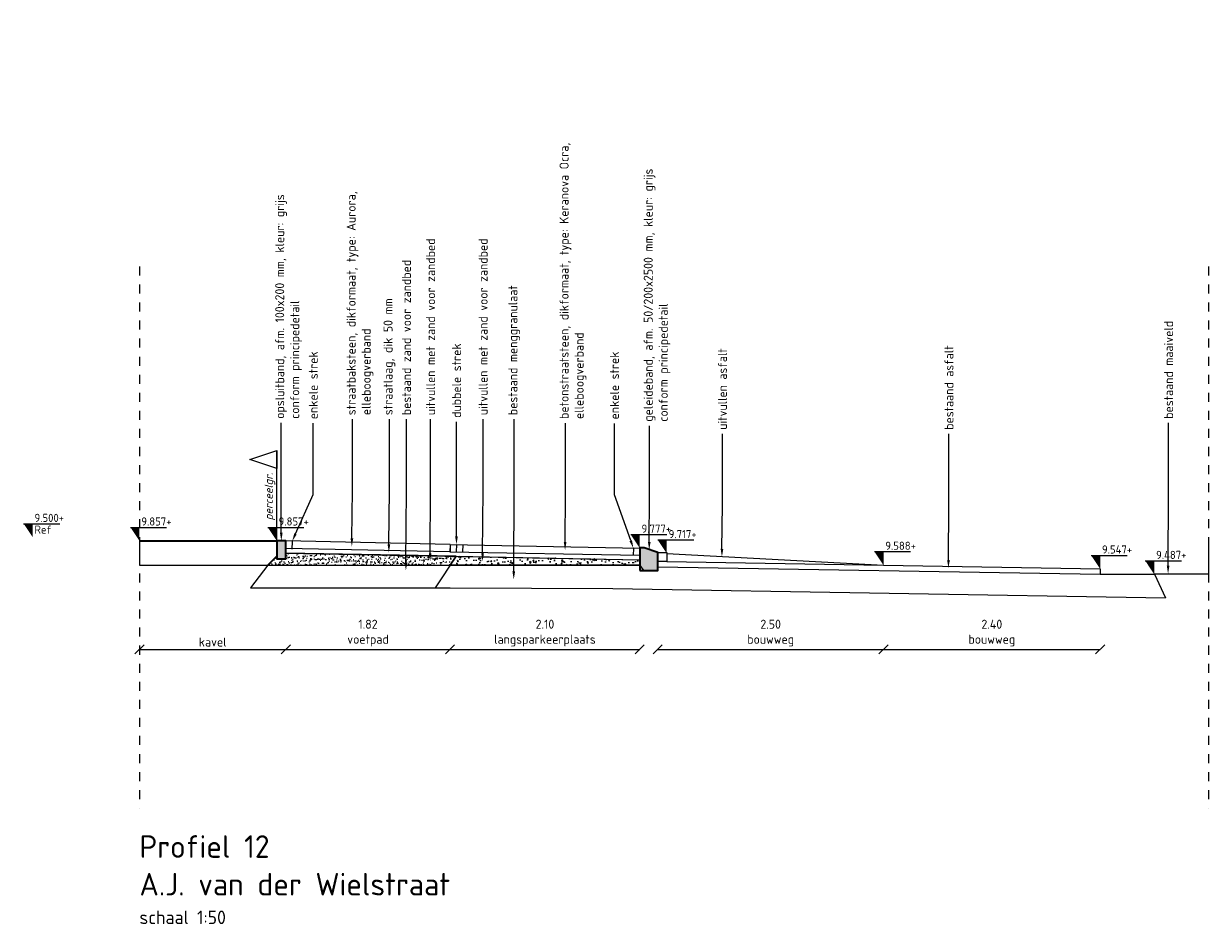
# Model space of a CAD drawing. Header units: metres. Extents: x 133 to 690, y 59 to 257.
# Tile 80 of 84: x 671 to 684, y 87 to 97. Entities that reach past the tile are written whole.
import ezdxf
from ezdxf import colors
from ezdxf.entities.mleader import LeaderData, LeaderLine
from ezdxf.math import Vec2, Vec3

# ---------------------------------------------------------------- set-up
doc = ezdxf.new("R2010")
doc.units = ezdxf.units.M
doc.header["$LTSCALE"] = 0.05
doc.linetypes.add('HIDDEN', pattern=[9.525, 6.35, -3.175])
doc.linetypes.add('XX-AFBREEK', pattern=[7, 4, -1, 1, -1])
doc.layers.add('B-WE-GW-BESTAAND-MAAIVELD-GD', color=253, linetype='GW-MAAIVELD')
doc.layers.add('TM00_MAATVOERING', color=1, linetype='Continuous')
for name, color, linetype, lineweight in [('B-WE-VH-VERHARDING_FUNDERING-G', 253, 'Continuous', 18), ('N-WE-GW-GROND_ZAND-AD-20', 11, 'Continuous', 18), ('N-WE-GW-MAAIVELD-GD', 90, 'HIDDEN', 35), ('N-WE-KG-GRENS-GD', 150, 'Continuous', 15), ('N-WE-KG-GRENS_PERCEEL-T18', 10, 'Continuous', 18), ('N-WE-VH-KANTOPSLUITING-A', 253, 'Continuous', 35), ('N-WE-VH-KANTOPSLUITING-G', 3, 'Continuous', 35), ('N-WE-VH-VERHARDING_ASFALT-GD', 1, 'Continuous', 15), ('N-WE-VH-VERHARDING_BETONSTRAATSTEEN-GD', 2, 'Continuous', 25), ('N-WE-VH-VERHARDING_FUNDERING-AD-20', 10, 'Continuous', 18), ('N-WE-VH-VERHARDING_FUNDERING-GD', 1, 'Continuous', 15), ('N-WE-VH-VERHARDING_STRAATBAKSTEEN-G', 252, 'Continuous', 35), ('N-WE-VH-VERHARDING_STRAATBAKSTEEN-GD', 2, 'Continuous', 25), ('X-XX-AL-AANPIJLING-T18', 10, 'Continuous', 15), ('X-XX-AL-AFBREEKLIJN-G', 7, 'XX-AFBREEK', 20), ('X-XX-AL-PEILMAAT-SD', 7, 'Continuous', 25), ('X-XX-AL-T18', 10, 'Continuous', 15)]:
    doc.layers.add(name, color=color, linetype=linetype, lineweight=lineweight)
doc.layers.add('TL00_HULPLAAG', color=211, linetype='Continuous', plot=False)
doc.styles.add('NLCS-ISO', font='NLCS-ISO.ttf')
doc.styles.add('NLCS-ISO-M50-T18', font='NLCS-ISO.ttf', dxfattribs={"height": 0.09})
doc.styles.add('NLCS-ISO-M50-T18_CURSIEF', font='NLCS-ISO.ttf', dxfattribs={"oblique": 15, "height": 0.09})
doc.styles.add('NLCS-ISO-M50-T25', font='NLCS-ISO.ttf', dxfattribs={"height": 0.125})
doc.linetypes.add('GW-MAAIVELD', pattern='A,12,[40,NLCS.SHX,S=1,R=0,X=0,Y=-0.5],12', length=24)
doc.dimstyles.new('NLCS RODOR-DIM-050', dxfattribs={"dimscale": 0.05, "dimtxt": 2, "dimasz": 2, "dimexe": 1.25, "dimexo": 0.625, "dimtad": 1, "dimzin": 1, "dimdsep": 46, "dimtxsty": 'NLCS-ISO', "dimblk": 'OBLIQUE', "dimcen": 0, "dimse1": 1, "dimse2": 1, "dimclrd": 256, "dimclre": 1, "dimclrt": 256, "dimadec": 0, "dimazin": 0, "dimtfac": 1, "dimtmove": 2, "dimatfit": 3, "dimfxl": 1, "dimtolj": 1, "dimtzin": 0, "dimlwd": -1, "dimlwe": -1, "dimarcsym": 0})

# ---------------------------------------------------------------- blocks, each defined once
blk = doc.blocks.new('SAL-PEILMAAT_INFRACAD_R01-SOD')
blk.add_line((-2, 3), (6, 3))
blk.add_solid([(-2, 3), (0, 3), (0, 0)])
at = {"style": 'NLCS-ISO'}
for tag, p in [('...', (0.4, 3.4)), ('REF', (0.4, 0.8))]:
    blk.add_attdef(tag, p, '', height=1.8, dxfattribs=at)
blk = doc.blocks.new('Opsluitband 10x20')
at = {"layer": 'N-WE-VH-KANTOPSLUITING-A'}
h = blk.add_hatch(color=253, dxfattribs=at)
h.dxf.hatch_style = 1
h.paths.add_polyline_path([(0, -0.2), (0, 0), (0.1, 0), (0.1, -0.2)])
at = {"layer": 'N-WE-VH-KANTOPSLUITING-G', "flags": 128}
blk.add_lwpolyline([(0, -0.2), (0, 0), (0.1, 0), (0.1, -0.2)], close=True, dxfattribs=at)
blk = doc.blocks.new('Geleideband 5 20x25')
at = {"layer": 'N-WE-VH-KANTOPSLUITING-A'}
h = blk.add_hatch(color=253, dxfattribs=at)
h.dxf.hatch_style = 1
h.paths.add_polyline_path([(0.2, -0.2), (0, -0.2), (0, 0), (0.15, 0.05), (0.2, 0.05)])
at = {"layer": 'N-WE-VH-KANTOPSLUITING-G', "flags": 128}
blk.add_lwpolyline([(0.2, -0.2), (0, -0.2), (0, 0), (0.15, 0.05), (0.2, 0.05)], close=True, dxfattribs=at)
blk = doc.blocks.new('SAL-PEILMAAT_INFRACAD_H01-SOD')
blk.add_line((-2, 3), (6, 3))
blk.add_solid([(-2, 3), (0, 3), (0, 0)])
at = {"style": 'NLCS-ISO'}
blk.add_attdef('...', (0.4, 3.4), '', height=1.8, dxfattribs=at)
blk = doc.blocks.new('_Oblique')
at = {"color": 0, "linetype": 'ByBlock', "lineweight": -2}
blk.add_line((-0.5, -0.5), (0.5, 0.5), dxfattribs=at)
blk = doc.blocks.new('*D158')
at = {"layer": 'Defpoints', "color": 0, "transparency": 16777216}
for p in [(673.441, 91.714), (675.261, 91.673), (675.261, 90.513)]:
    blk.add_point(p, dxfattribs=at)
at = {"layer": 'TM00_MAATVOERING', "transparency": 16777216}
blk.add_line((673.441, 90.513), (675.261, 90.513), dxfattribs=at)
at = {"layer": 'TM00_MAATVOERING', "transparency": 16777216, "xscale": 0.1, "yscale": 0.1, "zscale": 0.1, "rotation": 180}
blk.add_blockref('_Oblique', (673.441, 90.513), dxfattribs=at)
at = {"layer": 'TM00_MAATVOERING', "transparency": 16777216, "xscale": 0.1, "yscale": 0.1, "zscale": 0.1}
blk.add_blockref('_Oblique', (675.261, 90.513), dxfattribs=at)
at = {"layer": 'TM00_MAATVOERING', "transparency": 16777216, "insert": (674.351, 90.693), "char_height": 0.1, "attachment_point": 5, "style": 'NLCS-ISO'}
blk.add_mtext('\\A1;1.82\\Pvoetpad', dxfattribs=at)
blk = doc.blocks.new('*D159')
at = {"layer": 'Defpoints', "color": 0, "transparency": 16777216}
for p in [(675.261, 91.674), (677.361, 91.636), (677.361, 90.513)]:
    blk.add_point(p, dxfattribs=at)
at = {"layer": 'TM00_MAATVOERING', "transparency": 16777216}
blk.add_line((675.261, 90.513), (677.361, 90.513), dxfattribs=at)
at = {"layer": 'TM00_MAATVOERING', "transparency": 16777216, "xscale": 0.1, "yscale": 0.1, "zscale": 0.1, "rotation": 180}
blk.add_blockref('_Oblique', (675.261, 90.513), dxfattribs=at)
at = {"layer": 'TM00_MAATVOERING', "transparency": 16777216, "xscale": 0.1, "yscale": 0.1, "zscale": 0.1}
blk.add_blockref('_Oblique', (677.361, 90.513), dxfattribs=at)
at = {"layer": 'TM00_MAATVOERING', "transparency": 16777216, "insert": (676.311, 90.693), "char_height": 0.1, "attachment_point": 5, "style": 'NLCS-ISO'}
blk.add_mtext('\\A1;2.10\\Plangsparkeerplaats', dxfattribs=at)
blk = doc.blocks.new('*D160')
at = {"layer": 'Defpoints', "color": 0, "transparency": 16777216}
for p in [(677.561, 91.586), (680.061, 91.445), (680.061, 90.513)]:
    blk.add_point(p, dxfattribs=at)
at = {"layer": 'TM00_MAATVOERING', "transparency": 16777216}
blk.add_line((677.561, 90.513), (680.061, 90.513), dxfattribs=at)
at = {"layer": 'TM00_MAATVOERING', "transparency": 16777216, "xscale": 0.1, "yscale": 0.1, "zscale": 0.1, "rotation": 180}
blk.add_blockref('_Oblique', (677.561, 90.513), dxfattribs=at)
at = {"layer": 'TM00_MAATVOERING', "transparency": 16777216, "xscale": 0.1, "yscale": 0.1, "zscale": 0.1}
blk.add_blockref('_Oblique', (680.061, 90.513), dxfattribs=at)
at = {"layer": 'TM00_MAATVOERING', "transparency": 16777216, "insert": (678.811, 90.693), "char_height": 0.1, "attachment_point": 5, "style": 'NLCS-ISO'}
blk.add_mtext('\\A1;2.50\\Pbouwweg ', dxfattribs=at)
blk = doc.blocks.new('*D161')
at = {"layer": 'Defpoints', "color": 0, "transparency": 16777216}
for p in [(680.061, 91.445), (682.461, 91.404), (682.461, 90.513)]:
    blk.add_point(p, dxfattribs=at)
at = {"layer": 'TM00_MAATVOERING', "transparency": 16777216}
blk.add_line((680.061, 90.513), (682.461, 90.513), dxfattribs=at)
at = {"layer": 'TM00_MAATVOERING', "transparency": 16777216, "xscale": 0.1, "yscale": 0.1, "zscale": 0.1, "rotation": 180}
blk.add_blockref('_Oblique', (680.061, 90.513), dxfattribs=at)
at = {"layer": 'TM00_MAATVOERING', "transparency": 16777216, "xscale": 0.1, "yscale": 0.1, "zscale": 0.1}
blk.add_blockref('_Oblique', (682.461, 90.513), dxfattribs=at)
at = {"layer": 'TM00_MAATVOERING', "transparency": 16777216, "insert": (681.261, 90.693), "char_height": 0.1, "attachment_point": 5, "style": 'NLCS-ISO'}
blk.add_mtext('\\A1;2.40\\Pbouwweg', dxfattribs=at)
blk = doc.blocks.new('*D168')
at = {"layer": 'Defpoints', "color": 0, "transparency": 16777216}
for p in [(673.441, 91.893), (671.82, 91.714), (673.441, 90.513)]:
    blk.add_point(p, dxfattribs=at)
at = {"layer": 'TM00_MAATVOERING', "transparency": 16777216}
blk.add_line((671.82, 90.513), (673.441, 90.513), dxfattribs=at)
at = {"layer": 'TM00_MAATVOERING', "transparency": 16777216, "xscale": 0.1, "yscale": 0.1, "zscale": 0.1, "rotation": 180}
blk.add_blockref('_Oblique', (671.82, 90.513), dxfattribs=at)
at = {"layer": 'TM00_MAATVOERING', "transparency": 16777216, "xscale": 0.1, "yscale": 0.1, "zscale": 0.1}
blk.add_blockref('_Oblique', (673.441, 90.513), dxfattribs=at)
at = {"layer": 'TM00_MAATVOERING', "transparency": 16777216, "insert": (672.631, 90.594), "char_height": 0.1, "attachment_point": 5, "style": 'NLCS-ISO'}
blk.add_mtext('\\A1;kavel', dxfattribs=at)

msp = doc.modelspace()

# ---------------------------------------------------------------- hatches: boundary and pattern name
at = {"layer": 'N-WE-GW-GROND_ZAND-AD-20'}
h = msp.add_hatch(dxfattribs=at)
h.set_pattern_fill('AR-SAND', color=256, scale=0.03, angle=39.4088)
h.set_pattern_definition([(76.908809, (0, 0), (-0.03815741, 0.0434622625), [0, -0.0456, 0, -0.051, 0, -0.04875]), (46.908809, (0, 0), (-0.012727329, 0.099120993), [0, -0.0246, 0, -0.0411, 0, -0.01575]), (6.908809, (-0.02851, -0.023426), (0.0720751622, 0.0594414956), [0, -0.015, 0, -0.054, 0, -0.0705]), (356.908809, (-0.02851, -0.023426), (0.052963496, 0.077596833), [0, -0.0075, 0, -0.0354, 0, -0.0405])])
h.paths.add_polyline_path([(673.441, 91.579), (673.441, 91.514), (673.341, 91.514), (673.341, 91.544), (673.241, 91.444), (675.261, 91.444), (675.327, 91.544)])
at = {"layer": 'N-WE-VH-VERHARDING_FUNDERING-AD-20', "ltscale": 0.5}
h = msp.add_hatch(dxfattribs=at)
h.set_pattern_fill('AR-CONC', color=256, scale=0.02, angle=50)
h.set_pattern_definition([(100, (0, 0), (0.101823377, 0.101823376), [0.015, -0.165]), (45, (0, 0), (-0.13308005, 0.07544202), [0.012, -0.132]), (150.451444, (0.00849, 0.00849), (-0.03125667, 0.177265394), [0.012748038, -0.140228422]), (96.1842, (-0.03064, 0.02571), (0.162560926, 0.14223211), [0.0225, -0.2475]), (146.635635, (-0.0171, 0.03756), (-0.029085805, 0.26842879), [0.01912207, -0.21034275]), (41.184164, (-0.03064, 0.02571), (-0.029085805, 0.26842879), [0.018, -0.198]), (71, (-0.01013, 0.0346), (0.138421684, 0.03969178), [0.015, -0.165]), (16, (-0.01013, 0.0346), (-0.079819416, 0.130501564), [0.012, -0.132]), (121.451445, (0.00141, 0.03791), (0.058602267, 0.170193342), [0.012748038, -0.140228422]), (87.5, (0, 0), (-0.0494390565, 0.044659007), [0, -0.1304, 0, -0.134, 0, -0.1325]), (57.5, (0, 0), (-0.026607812, 0.091009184), [0, -0.0764, 0, -0.1274, 0, -0.0505]), (17.5, (-0.02867, -0.034166), (0.0720824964, 0.0788867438), [0, -0.05, 0, -0.156, 0, -0.207]), (7.5, (-0.04152, -0.04949), (0.059635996, 0.102218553), [0, -0.065, 0, -0.1036, 0, -0.147])])
h.paths.add_polyline_path([(676.583, 91.444), (676.23, 91.444), (675.261, 91.444), (675.327, 91.544), (677.359, 91.506), (677.359, 91.444)])

# ---------------------------------------------------------------- linework, layer by layer
at = {"flags": 128}
msp.add_lwpolyline([(683.659, 91.754), (683.659, 91.344)], dxfattribs=at)
at = {"layer": 'B-WE-GW-BESTAAND-MAAIVELD-GD', "flags": 128}
for points in [[(671.82, 91.444), (673.241, 91.444)], [(682.46, 91.344), (683.06, 91.344)], [(683.659, 91.344), (683.06, 91.344)]]:
    msp.add_lwpolyline(points, dxfattribs=at)
at = {"layer": 'B-WE-VH-VERHARDING_FUNDERING-G', "flags": 128}
for points in [[(675.327, 91.544), (675.095, 91.194)], [(673.241, 91.444), (673.051, 91.194)], [(673.241, 91.444), (675.261, 91.444)], [(675.261, 91.444), (677.361, 91.444)], [(677.361, 91.444), (677.401, 91.386)], [(683.061, 91.344), (683.185, 91.082)], [(673.051, 91.194), (675.261, 91.194)], [(675.261, 91.194), (677.062, 91.186)], [(677.062, 91.186), (683.185, 91.082)]]:
    msp.add_lwpolyline(points, dxfattribs=at)
at = {"layer": 'N-WE-GW-MAAIVELD-GD', "linetype": 'GW-MAAIVELD', "flags": 128}
msp.add_lwpolyline([(671.82, 91.714), (673.341, 91.714)], dxfattribs=at)
at = {"layer": 'N-WE-KG-GRENS-GD', "flags": 128}
msp.add_lwpolyline([(673.341, 91.714), (673.341, 92.714), (673.341, 92.514), (673.041, 92.614), (673.341, 92.714)], dxfattribs=at)
at = {"layer": 'N-WE-VH-VERHARDING_ASFALT-GD', "flags": 128}
for points in [[(677.661, 91.574), (680.061, 91.445)], [(677.661, 91.486), (682.461, 91.404)], [(677.561, 91.428), (682.46, 91.344)], [(682.461, 91.404), (682.46, 91.344)]]:
    msp.add_lwpolyline(points, dxfattribs=at)
at = {"layer": 'N-WE-VH-VERHARDING_BETONSTRAATSTEEN-GD'}
for p, q in [((675.259, 91.593), (677.359, 91.556)), ((675.261, 91.674), (677.361, 91.634))]:
    msp.add_line(p, q, dxfattribs=at)
at = {"layer": 'N-WE-VH-VERHARDING_BETONSTRAATSTEEN-GD', "flags": 128}
for points in [[(675.261, 91.674), (675.259, 91.593)], [(675.261, 91.673), (675.26, 91.593)], [(675.331, 91.673), (675.329, 91.593)], [(675.401, 91.672), (675.399, 91.592)], [(677.291, 91.632), (677.289, 91.552)], [(677.361, 91.636), (677.359, 91.556)], [(677.561, 91.586), (677.661, 91.586), (677.661, 91.486), (677.561, 91.486), (677.561, 91.586)]]:
    msp.add_lwpolyline(points, dxfattribs=at)
at = {"layer": 'N-WE-VH-VERHARDING_FUNDERING-GD', "flags": 128}
msp.add_lwpolyline([(673.44, 91.579), (677.359, 91.506)], dxfattribs=at)
at = {"layer": 'N-WE-VH-VERHARDING_STRAATBAKSTEEN-G', "flags": 128}
msp.add_lwpolyline([(673.241, 91.444), (673.341, 91.544)], dxfattribs=at)
at = {"layer": 'N-WE-VH-VERHARDING_STRAATBAKSTEEN-GD'}
for p, q in [((675.261, 91.674), (673.441, 91.714)), ((675.259, 91.593), (673.441, 91.629))]:
    msp.add_line(p, q, dxfattribs=at)
at = {"layer": 'N-WE-VH-VERHARDING_STRAATBAKSTEEN-GD', "flags": 128}
for points in [[(673.511, 91.709), (673.509, 91.624)], [(675.259, 91.593), (675.259, 91.593)]]:
    msp.add_lwpolyline(points, dxfattribs=at)
at = {"layer": 'TL00_HULPLAAG', "flags": 128}
for points in [[(673.341, 91.714), (671.82, 91.714), (671.82, 91.444), (673.241, 91.444), (673.341, 91.544)], [(673.441, 91.579), (673.441, 91.514), (673.341, 91.514), (673.341, 91.544), (673.241, 91.444), (675.261, 91.444), (675.261, 91.444), (675.327, 91.544)], [(676.583, 91.444), (676.23, 91.444), (675.261, 91.444), (675.261, 91.444), (675.327, 91.544), (677.359, 91.506), (677.359, 91.506), (677.359, 91.444)]]:
    msp.add_lwpolyline(points, close=True, dxfattribs=at)
at = {"layer": 'X-XX-AL-AFBREEKLIJN-G', "ltscale": 0.5, "flags": 128}
for points in [[(671.82, 94.754), (671.82, 88.754)], [(683.659, 94.754), (683.659, 88.754)]]:
    msp.add_lwpolyline(points, dxfattribs=at)

# ---------------------------------------------------------------- block references
at = {"layer": 'N-WE-VH-KANTOPSLUITING-A', "xscale": -1}
for name, p in [('Opsluitband 10x20', (673.441, 91.714)), ('Geleideband 5 20x25', (677.561, 91.586))]:
    msp.add_blockref(name, p, dxfattribs=at)
at = {"layer": 'X-XX-AL-PEILMAAT-SD', "xscale": 0.05, "yscale": 0.05, "zscale": 0.05}
for name, p, values in [('SAL-PEILMAAT_INFRACAD_R01-SOD', (670.637, 91.754), {'...': '9.500+', 'REF': 'Ref'}), ('SAL-PEILMAAT_INFRACAD_H01-SOD', (671.82, 91.714), {'...': '9.857+'}), ('SAL-PEILMAAT_INFRACAD_H01-SOD', (673.341, 91.714), {'...': '9.857+'}), ('SAL-PEILMAAT_INFRACAD_H01-SOD', (677.361, 91.634), {'...': '9.777+'}), ('SAL-PEILMAAT_INFRACAD_H01-SOD', (677.661, 91.574), {'...': '9.717+'}), ('SAL-PEILMAAT_INFRACAD_H01-SOD', (680.061, 91.445), {'...': '9.588+'}), ('SAL-PEILMAAT_INFRACAD_H01-SOD', (682.461, 91.404), {'...': '9.547+'}), ('SAL-PEILMAAT_INFRACAD_H01-SOD', (683.06, 91.344), {'...': '9.487+'})]:
    msp.add_blockref(name, p, dxfattribs=at).add_auto_attribs(values)

# ---------------------------------------------------------------- texts
at = {"layer": 'N-WE-KG-GRENS_PERCEEL-T18', "insert": (673.206, 91.942), "char_height": 0.09, "attachment_point": 1, "rotation": 90, "style": 'NLCS-ISO-M50-T18_CURSIEF'}
msp.add_mtext_dynamic_manual_height_columns('perceelgr.', width=3.19576, gutter_width=1.8, heights=[0], dxfattribs=at)
at = {"layer": 'X-XX-AL-T18', "insert": (671.82, 88.454), "char_height": 0.25, "width": 5.84136, "attachment_point": 1, "style": 'NLCS-ISO-M50-T18'}
msp.add_mtext('{\\C4;Profiel 12\\PA.J. van der Wielstraat\\P\\H0.6x;\\C3;schaal 1:50}', dxfattribs=at)

# ---------------------------------------------------------------- dimensions: what is measured, and where the dimension line sits
at = {"layer": 'TM00_MAATVOERING'}
for base, p1, p2, text, picture, middle in [((673.441, 90.513), (671.82, 91.714), (673.441, 91.893), 'kavel', '*D168', (672.631, 90.594)), ((675.261, 90.513), (673.441, 91.714), (675.261, 91.673), '<>\\Pvoetpad', '*D158', (674.351, 90.693)), ((677.361, 90.513), (675.261, 91.674), (677.361, 91.636), '<>\\Plangsparkeerplaats', '*D159', (676.311, 90.693)), ((680.061, 90.513), (677.561, 91.586), (680.061, 91.445), '<>\\Pbouwweg ', '*D160', (678.811, 90.693)), ((682.461, 90.513), (680.061, 91.445), (682.461, 91.404), '<>\\Pbouwweg', '*D161', (681.261, 90.693))]:
    dim = msp.add_linear_dim(base=base, p1=p1, p2=p2, text=text, dimstyle='NLCS RODOR-DIM-050', dxfattribs=at)
    dim.commit()
    dim.dimension.update_dxf_attribs({"geometry": picture, "text_midpoint": middle})

# ---------------------------------------------------------------- leaders
at = {"layer": 'X-XX-AL-AANPIJLING-T18'}
ml = msp.add_multileader_mtext('Standard', dxfattribs=at)
ml.set_content('{\\C2;uitvullen asfalt}', color=256, style='NLCS-ISO-M50-T25')
ml.set_leader_properties(color=256, linetype='ByLayer', lineweight=-1)
ml.build(insert=Vec2(0, 0))
ml.multileader.update_dxf_attribs({"text_right_attachment_type": 5, "dogleg_length": 0.045, "arrow_head_size": 0.09})
ctx = ml.context
ctx.base_point, ctx.char_height, ctx.arrow_head_size, ctx.landing_gap_size, ctx.plane_origin, ctx.plane_x_axis, ctx.plane_y_axis = Vec3(678.277, 92.899), 0.1, 0.09, 0.045, Vec3(678.277, 89.326), Vec3(0, 1), Vec3(-1, 0)
ctx.right_attachment = 5
notes = []
notes.append((ctx, [(0, (1, 1, 0), (678.277, 92.809), (0, 1), 0.09, [(0, [(678.271, 91.536), (678.277, 92.109)], 0, [])])]))
ctx.mtext.insert, ctx.mtext.text_direction, ctx.mtext.rotation, ctx.mtext.width, ctx.mtext.flow_direction = Vec3(678.227, 92.944), Vec3(0, 1), 1.570796, 4.49762, 5
ml = msp.add_multileader_mtext('Standard', dxfattribs=at)
ml.set_content('{\\C2;bestaand asfalt}', color=256, style='NLCS-ISO-M50-T25')
ml.set_leader_properties(color=256, linetype='ByLayer', lineweight=-1)
ml.build(insert=Vec2(0, 0))
ml.multileader.update_dxf_attribs({"text_right_attachment_type": 5, "dogleg_length": 0.045, "arrow_head_size": 0.09})
ctx = ml.context
ctx.base_point, ctx.char_height, ctx.arrow_head_size, ctx.landing_gap_size, ctx.plane_origin, ctx.plane_x_axis, ctx.plane_y_axis = Vec3(680.786, 92.899), 0.1, 0.09, 0.045, Vec3(680.786, 89.326), Vec3(0, 1), Vec3(-1, 0)
ctx.right_attachment = 5
notes.append((ctx, [(0, (1, 1, 0), (680.786, 92.809), (0, 1), 0.09, [(0, [(680.78, 91.412), (680.786, 92.109)], 0, [])])]))
ctx.mtext.insert, ctx.mtext.text_direction, ctx.mtext.rotation, ctx.mtext.width, ctx.mtext.flow_direction = Vec3(680.736, 92.944), Vec3(0, 1), 1.570796, 4.49762, 5
ml = msp.add_multileader_mtext('Standard', dxfattribs=at)
ml.set_content('{\\C2;straatlaag, dik 50 mm}', color=256, style='NLCS-ISO-M50-T25')
ml.set_leader_properties(color=256, linetype='ByLayer', lineweight=-1)
ml.build(insert=Vec2(0, 0))
ml.multileader.update_dxf_attribs({"text_right_attachment_type": 5, "dogleg_length": 0.045, "arrow_head_size": 0.09})
ctx = ml.context
ctx.base_point, ctx.char_height, ctx.arrow_head_size, ctx.landing_gap_size, ctx.plane_origin, ctx.plane_x_axis, ctx.plane_y_axis = Vec3(674.588, 93.061), 0.1, 0.09, 0.045, Vec3(674.588, 89.489), Vec3(0, 1), Vec3(-1, 0)
ctx.right_attachment = 5
notes.append((ctx, [(0, (1, 1, 0), (674.588, 92.971), (0, 1), 0.09, [(0, [(674.582, 91.587), (674.588, 92.272)], 0, [])])]))
ctx.mtext.insert, ctx.mtext.text_direction, ctx.mtext.rotation, ctx.mtext.width, ctx.mtext.flow_direction = Vec3(674.523, 93.106), Vec3(0, 1), 1.570796, 3.48189, 5
ml = msp.add_multileader_mtext('Standard', dxfattribs=at)
ml.set_content('{\\C2;uitvullen met zand voor zandbed}', color=256, style='NLCS-ISO-M50-T25')
ml.set_leader_properties(color=256, linetype='ByLayer', lineweight=-1)
ml.build(insert=Vec2(0, 0))
ml.multileader.update_dxf_attribs({"text_right_attachment_type": 5, "dogleg_length": 0.045, "arrow_head_size": 0.09})
ctx = ml.context
ctx.base_point, ctx.char_height, ctx.arrow_head_size, ctx.landing_gap_size, ctx.plane_origin, ctx.plane_x_axis, ctx.plane_y_axis = Vec3(675.045, 93.061), 0.1, 0.09, 0.045, Vec3(675.045, 89.489), Vec3(0, 1), Vec3(-1, 0)
ctx.right_attachment = 5
notes.append((ctx, [(0, (1, 1, 0), (675.045, 92.971), (0, 1), 0.09, [(0, [(675.039, 91.487), (675.045, 92.272)], 0, [])])]))
ctx.mtext.insert, ctx.mtext.text_direction, ctx.mtext.rotation, ctx.mtext.width, ctx.mtext.flow_direction = Vec3(674.995, 93.106), Vec3(0, 1), 1.570796, 3.48189, 5
ml = msp.add_multileader_mtext('Standard', dxfattribs=at)
ml.set_content('{\\C2;uitvullen met zand voor zandbed}', color=256, style='NLCS-ISO-M50-T25')
ml.set_leader_properties(color=256, linetype='ByLayer', lineweight=-1)
ml.build(insert=Vec2(0, 0))
ml.multileader.update_dxf_attribs({"text_right_attachment_type": 5, "dogleg_length": 0.045, "arrow_head_size": 0.09})
ctx = ml.context
ctx.base_point, ctx.char_height, ctx.arrow_head_size, ctx.landing_gap_size, ctx.plane_origin, ctx.plane_x_axis, ctx.plane_y_axis = Vec3(675.626, 93.061), 0.1, 0.09, 0.045, Vec3(675.626, 89.489), Vec3(0, 1), Vec3(-1, 0)
ctx.right_attachment = 5
notes.append((ctx, [(0, (1, 1, 0), (675.626, 92.971), (0, 1), 0.09, [(0, [(675.62, 91.487), (675.626, 92.272)], 0, [])])]))
ctx.mtext.insert, ctx.mtext.text_direction, ctx.mtext.rotation, ctx.mtext.width, ctx.mtext.flow_direction = Vec3(675.576, 93.106), Vec3(0, 1), 1.570796, 3.48189, 5
ml = msp.add_multileader_mtext('Standard', dxfattribs=at)
ml.set_content('{\\C2;bestaand menggranulaat}', color=256, style='NLCS-ISO-M50-T25')
ml.set_leader_properties(color=256, linetype='ByLayer', lineweight=-1)
ml.build(insert=Vec2(0, 0))
ml.multileader.update_dxf_attribs({"text_right_attachment_type": 5, "dogleg_length": 0.045, "arrow_head_size": 0.09})
ctx = ml.context
ctx.base_point, ctx.char_height, ctx.arrow_head_size, ctx.landing_gap_size, ctx.plane_origin, ctx.plane_x_axis, ctx.plane_y_axis = Vec3(675.971, 93.061), 0.1, 0.09, 0.045, Vec3(675.971, 89.489), Vec3(0, 1), Vec3(-1, 0)
ctx.right_attachment = 5
notes.append((ctx, [(0, (1, 1, 0), (675.971, 92.971), (0, 1), 0.09, [(0, [(675.965, 91.286), (675.971, 92.272)], 0, [])])]))
ctx.mtext.insert, ctx.mtext.text_direction, ctx.mtext.rotation, ctx.mtext.width, ctx.mtext.flow_direction = Vec3(675.906, 93.106), Vec3(0, 1), 1.570796, 3.48189, 5
ml = msp.add_multileader_mtext('Standard', dxfattribs=at)
ml.set_content('{\\C2;dubbele strek}', color=256, style='NLCS-ISO-M50-T25')
ml.set_leader_properties(color=256, linetype='ByLayer', lineweight=-1)
ml.build(insert=Vec2(0, 0))
ml.multileader.update_dxf_attribs({"text_right_attachment_type": 5, "dogleg_length": 0.045, "arrow_head_size": 0.09})
ctx = ml.context
ctx.base_point, ctx.char_height, ctx.arrow_head_size, ctx.landing_gap_size, ctx.plane_origin, ctx.plane_x_axis, ctx.plane_y_axis = Vec3(675.332, 93.031), 0.1, 0.09, 0.045, Vec3(675.332, 89.458), Vec3(0, 1), Vec3(-1, 0)
ctx.right_attachment = 5
notes.append((ctx, [(0, (1, 1, 0), (675.332, 92.941), (0, 1), 0.09, [(0, [(675.331, 91.673), (675.332, 92.241)], 0, [])])]))
ctx.mtext.insert, ctx.mtext.text_direction, ctx.mtext.rotation, ctx.mtext.width, ctx.mtext.flow_direction = Vec3(675.282, 93.076), Vec3(0, 1), 1.570796, 3.48189, 5
ml = msp.add_multileader_mtext('Standard', dxfattribs=at)
ml.set_content('{\\C2;betonstraatsteen, dikformaat, type: Keranova Ocra, elleboogverband}', color=256, style='NLCS-ISO-M50-T25')
ml.set_leader_properties(color=256, linetype='ByLayer', lineweight=-1)
ml.build(insert=Vec2(0, 0))
ml.multileader.update_dxf_attribs({"text_right_attachment_type": 5, "dogleg_length": 0.045, "arrow_head_size": 0.09})
ctx = ml.context
ctx.base_point, ctx.char_height, ctx.arrow_head_size, ctx.landing_gap_size, ctx.plane_origin, ctx.plane_x_axis, ctx.plane_y_axis = Vec3(676.538, 93.019), 0.1, 0.09, 0.045, Vec3(676.538, 89.446), Vec3(0, 1), Vec3(-1, 0)
ctx.right_attachment = 5
notes.append((ctx, [(0, (1, 1, 0), (676.538, 92.929), (0, 1), 0.09, [(0, [(676.534, 91.611), (676.538, 92.23)], 0, [])])]))
ctx.mtext.insert, ctx.mtext.text_direction, ctx.mtext.rotation, ctx.mtext.width, ctx.mtext.flow_direction = Vec3(676.473, 93.064), Vec3(0, 1), 1.570796, 3.48189, 5
ml = msp.add_multileader_mtext('Standard', dxfattribs=at)
ml.set_content('{\\C2;bestaand maaiveld}', color=256, style='NLCS-ISO-M50-T25')
ml.set_leader_properties(color=256, linetype='ByLayer', lineweight=-1)
ml.build(insert=Vec2(0, 0))
ml.multileader.update_dxf_attribs({"text_right_attachment_type": 5, "dogleg_length": 0.045, "arrow_head_size": 0.09})
ctx = ml.context
ctx.base_point, ctx.char_height, ctx.arrow_head_size, ctx.landing_gap_size, ctx.plane_origin, ctx.plane_x_axis, ctx.plane_y_axis = Vec3(683.219, 93.021), 0.1, 0.09, 0.045, Vec3(683.219, 89.449), Vec3(0, 1), Vec3(-1, 0)
ctx.right_attachment = 5
notes.append((ctx, [(0, (1, 1, 0), (683.219, 92.931), (0, 1), 0.09, [(0, [(683.213, 91.349), (683.219, 92.232)], 0, [])])]))
ctx.mtext.insert, ctx.mtext.text_direction, ctx.mtext.rotation, ctx.mtext.width, ctx.mtext.flow_direction = Vec3(683.169, 93.066), Vec3(0, 1), 1.570796, 3.48189, 5
ml = msp.add_multileader_mtext('Standard', dxfattribs=at)
ml.set_content('{\\C2;opsluitband, afm. 100x200 mm, kleur: grijs \\Pconform principedetail}', color=256, style='NLCS-ISO-M50-T25')
ml.set_leader_properties(color=256, linetype='ByLayer', lineweight=-1)
ml.build(insert=Vec2(0, 0))
ml.multileader.update_dxf_attribs({"text_right_attachment_type": 5, "dogleg_length": 0.045, "arrow_head_size": 0.09})
ctx = ml.context
ctx.base_point, ctx.char_height, ctx.arrow_head_size, ctx.landing_gap_size, ctx.plane_origin, ctx.plane_x_axis, ctx.plane_y_axis = Vec3(673.388, 93.021), 0.1, 0.09, 0.045, Vec3(673.388, 89.449), Vec3(0, 1), Vec3(-1, 0)
ctx.right_attachment = 5
notes.append((ctx, [(0, (1, 1, 0), (673.388, 92.931), (0, 1), 0.09, [(0, [(673.391, 91.714), (673.388, 92.232)], 0, [])])]))
ctx.mtext.insert, ctx.mtext.text_direction, ctx.mtext.rotation, ctx.mtext.width, ctx.mtext.flow_direction = Vec3(673.323, 93.066), Vec3(0, 1), 1.570796, 3.01084, 5
ml = msp.add_multileader_mtext('Standard', dxfattribs=at)
ml.set_content('{\\C2;enkele strek}', color=256, style='NLCS-ISO-M50-T25')
ml.set_leader_properties(color=256, linetype='ByLayer', lineweight=-1)
ml.build(insert=Vec2(0, 0))
ml.multileader.update_dxf_attribs({"text_right_attachment_type": 5, "dogleg_length": 0.045, "arrow_head_size": 0.09})
ctx = ml.context
ctx.base_point, ctx.char_height, ctx.arrow_head_size, ctx.landing_gap_size, ctx.plane_origin, ctx.plane_x_axis, ctx.plane_y_axis = Vec3(673.745, 93.016), 0.1, 0.09, 0.045, Vec3(673.745, 89.444), Vec3(0, 1), Vec3(-1, 0)
ctx.right_attachment = 5
notes.append((ctx, [(0, (1, 1, 0), (673.745, 92.926), (0, 1), 0.09, [(0, [(673.511, 91.709), (673.745, 92.227)], 0, [])])]))
ctx.mtext.insert, ctx.mtext.text_direction, ctx.mtext.rotation, ctx.mtext.width, ctx.mtext.flow_direction = Vec3(673.695, 93.061), Vec3(0, 1), 1.570796, 3.01084, 5
ml = msp.add_multileader_mtext('Standard', dxfattribs=at)
ml.set_content('{\\C2;straatbaksteen, dikformaat, type: Aurora, elleboogverband}', color=256, style='NLCS-ISO-M50-T25')
ml.set_leader_properties(color=256, linetype='ByLayer', lineweight=-1)
ml.build(insert=Vec2(0, 0))
ml.multileader.update_dxf_attribs({"text_right_attachment_type": 5, "dogleg_length": 0.045, "arrow_head_size": 0.09})
ctx = ml.context
ctx.base_point, ctx.char_height, ctx.arrow_head_size, ctx.landing_gap_size, ctx.plane_origin, ctx.plane_x_axis, ctx.plane_y_axis = Vec3(674.179, 93.061), 0.1, 0.09, 0.045, Vec3(674.179, 89.489), Vec3(0, 1), Vec3(-1, 0)
ctx.right_attachment = 5
notes.append((ctx, [(0, (1, 1, 0), (674.179, 92.971), (0, 1), 0.09, [(0, [(674.172, 91.652), (674.179, 92.272)], 0, [])])]))
ctx.mtext.insert, ctx.mtext.text_direction, ctx.mtext.rotation, ctx.mtext.width, ctx.mtext.flow_direction = Vec3(674.114, 93.106), Vec3(0, 1), 1.570796, 3.01084, 5
ml = msp.add_multileader_mtext('Standard', dxfattribs=at)
ml.set_content('{\\C2;bestaand zand voor zandbed}', color=256, style='NLCS-ISO-M50-T25')
ml.set_leader_properties(color=256, linetype='ByLayer', lineweight=-1)
ml.build(insert=Vec2(0, 0))
ml.multileader.update_dxf_attribs({"text_right_attachment_type": 5, "dogleg_length": 0.045, "arrow_head_size": 0.09})
ctx = ml.context
ctx.base_point, ctx.char_height, ctx.arrow_head_size, ctx.landing_gap_size, ctx.plane_origin, ctx.plane_x_axis, ctx.plane_y_axis = Vec3(674.777, 93.061), 0.1, 0.09, 0.045, Vec3(674.777, 89.489), Vec3(0, 1), Vec3(-1, 0)
ctx.right_attachment = 5
notes.append((ctx, [(0, (1, 1, 0), (674.777, 92.971), (0, 1), 0.09, [(0, [(674.771, 91.386), (674.777, 92.272)], 0, [])])]))
ctx.mtext.insert, ctx.mtext.text_direction, ctx.mtext.rotation, ctx.mtext.width, ctx.mtext.flow_direction = Vec3(674.727, 93.106), Vec3(0, 1), 1.570796, 3.01084, 5
ml = msp.add_multileader_mtext('Standard', dxfattribs=at)
ml.set_content('{\\C2;enkele strek}', color=256, style='NLCS-ISO-M50-T25')
ml.set_leader_properties(color=256, linetype='ByLayer', lineweight=-1)
ml.build(insert=Vec2(0, 0))
ml.multileader.update_dxf_attribs({"text_right_attachment_type": 5, "dogleg_length": 0.045, "arrow_head_size": 0.09})
ctx = ml.context
ctx.base_point, ctx.char_height, ctx.arrow_head_size, ctx.landing_gap_size, ctx.plane_origin, ctx.plane_x_axis, ctx.plane_y_axis = Vec3(677.081, 93.014), 0.1, 0.09, 0.045, Vec3(677.081, 89.441), Vec3(0, 1), Vec3(-1, 0)
ctx.right_attachment = 5
notes.append((ctx, [(0, (1, 1, 0), (677.081, 92.924), (0, 1), 0.09, [(0, [(677.291, 91.632), (677.081, 92.225)], 0, [])])]))
ctx.mtext.insert, ctx.mtext.text_direction, ctx.mtext.rotation, ctx.mtext.width, ctx.mtext.flow_direction = Vec3(677.031, 93.059), Vec3(0, 1), 1.570796, 3.01084, 5
ml = msp.add_multileader_mtext('Standard', dxfattribs=at)
ml.set_content('{\\C2;geleideband, afm. 50/200x2500 mm, kleur: grijs \\Pconform principedetail}', color=256, style='NLCS-ISO-M50-T25')
ml.set_leader_properties(color=256, linetype='ByLayer', lineweight=-1)
ml.build(insert=Vec2(0, 0))
ml.multileader.update_dxf_attribs({"text_right_attachment_type": 5, "dogleg_length": 0.045, "arrow_head_size": 0.09})
ctx = ml.context
ctx.base_point, ctx.char_height, ctx.arrow_head_size, ctx.landing_gap_size, ctx.plane_origin, ctx.plane_x_axis, ctx.plane_y_axis = Vec3(677.47, 92.989), 0.1, 0.09, 0.045, Vec3(677.47, 89.416), Vec3(0, 1), Vec3(-1, 0)
ctx.right_attachment = 5
notes.append((ctx, [(0, (1, 1, 0), (677.47, 92.899), (0, 1), 0.09, [(0, [(677.466, 91.613), (677.47, 92.199)], 0, [])])]))
ctx.mtext.insert, ctx.mtext.text_direction, ctx.mtext.rotation, ctx.mtext.width, ctx.mtext.flow_direction = Vec3(677.405, 93.034), Vec3(0, 1), 1.570796, 3.01084, 5
for ctx, leaders in notes:
    for number, flags, end, landing, length, lines in leaders:
        leader = LeaderData()
        leader.index, (leader.has_last_leader_line, leader.has_dogleg_vector, leader.attachment_direction) = number, flags
        leader.last_leader_point, leader.dogleg_vector, leader.dogleg_length = Vec3(end), Vec3(landing), length
        for number, points, colour, breaks in lines:
            line = LeaderLine()
            line.index, line.vertices, line.color, line.breaks = number, Vec3.list(points), colors.encode_raw_color(colour), breaks
            leader.lines.append(line)
        ctx.leaders.append(leader)

doc.saveas('drawing.dxf')
